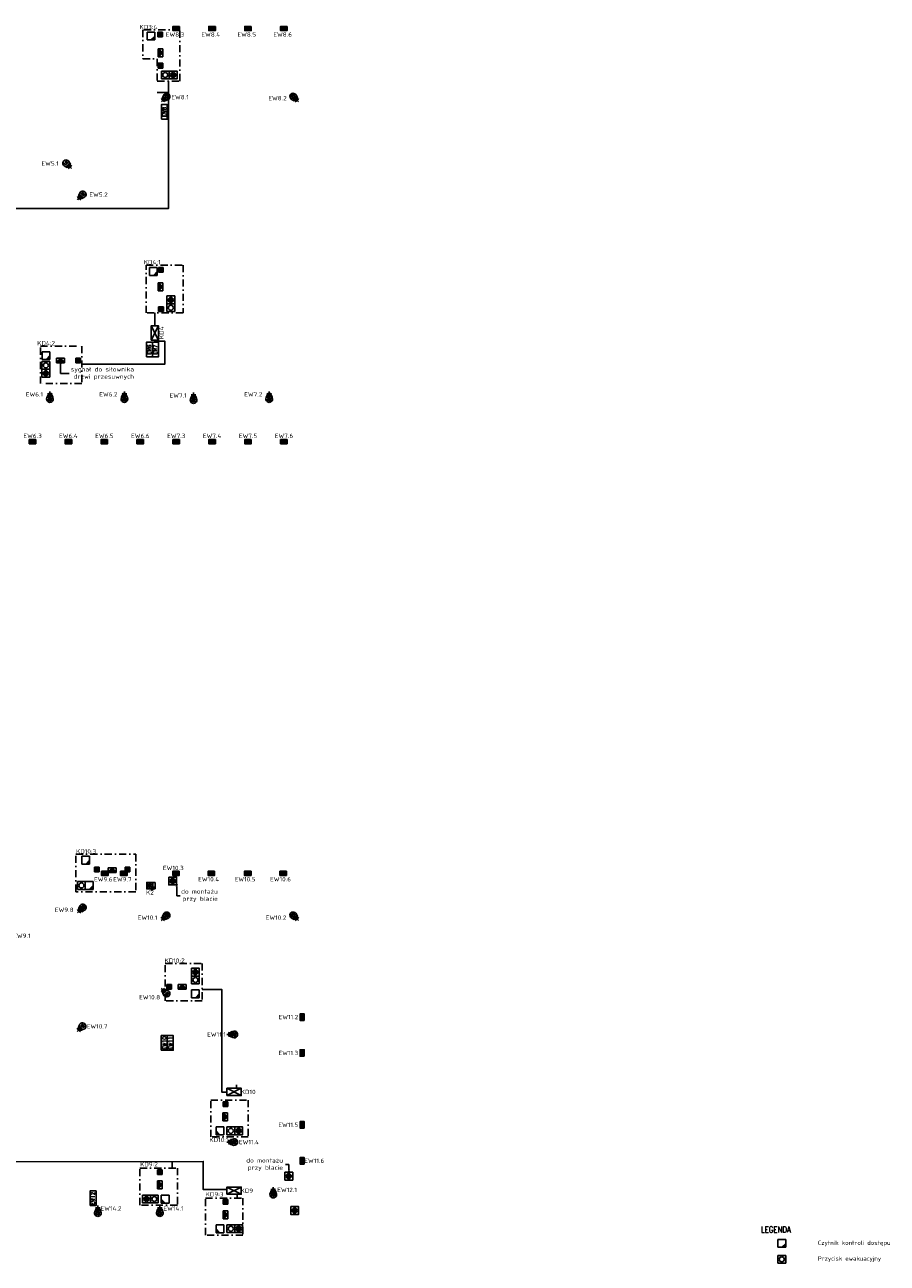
# Model space of a CAD drawing. Header units: millimetres. Extents: x 94562 to 148980, y -25377 to 3008.
# Tile 133 of 140: x 116959 to 120562, y -3807 to 1365. Entities that reach past the tile are written whole.
import ezdxf
from ezdxf import colors
from ezdxf.entities.mleader import LeaderData, LeaderLine
from ezdxf.enums import TextEntityAlignment as Align
from ezdxf.math import Vec2, Vec3

# ---------------------------------------------------------------- set-up
doc = ezdxf.new("R2010")
doc.units = ezdxf.units.MM
doc.linetypes.add('DASHDOT', pattern=[1, 0.5, -0.25, 0, -0.25])
for name, color, linetype in [('tt_opis', 30, 'Continuous'), ('tt_pomoc', 42, 'Continuous'), ('tt_symbole', 40, 'Continuous')]:
    doc.layers.add(name, color=color, linetype=linetype)
doc.styles.add('EL-OPIS', font='romans.shx', dxfattribs={"width": 0.85})
doc.styles.add('iso', font='isocpeur.ttf', dxfattribs={"width": 1.2})
doc.styles.add('TXT', font='romans.shx', dxfattribs={"width": 0.85})

# ---------------------------------------------------------------- blocks, each defined once
blk = doc.blocks.new('CZYTNIK KONTROLI DOSTĘPU')
blk.add_hatch(color=256).paths.add_polyline_path([(18, 18), (0, 0), (18, 0)])
at = {"linetype": 'Continuous'}
for p, q in [((-18, 36), (-18, 0)), ((18, 36), (-18, 36)), ((-18, 0), (18, 0)), ((18, 18), (0, 0)), ((18, 0), (18, 36))]:
    blk.add_line(p, q, dxfattribs=at)
blk = doc.blocks.new('PRZYCISK EWAKUACYJNY')
for p, q in [((-18, 0), (-18, 36)), ((-18, 36), (18, 36)), ((18, 0), (-18, 0)), ((18, 36), (18, 0))]:
    blk.add_line(p, q)
blk.add_circle((0, 18), 11.5)
blk = doc.blocks.new('PRZYCISK WYJŚCIA')
h = blk.add_hatch(color=256)
h.dxf.hatch_style = 1
edge = h.paths.add_edge_path()
edge.add_arc((0, 18), 11.5, 0, 360)
blk.add_lwpolyline([(-18, 36), (18, 36), (18, 0), (-18, 0)], close=True)
blk.add_circle((0, 18), 11.5)
blk = doc.blocks.new('KONTAKTRON')
blk.add_hatch(color=256).paths.add_polyline_path([(-10.8, 0), (10.8, 0), (10.8, 21.6), (-10.8, 21.6)])
for p, q in [((10.8, 21.6), (-10.8, 21.6)), ((-10.8, 21.6), (-10.8, 0)), ((-10.8, 0), (10.8, 0)), ((10.8, 0), (10.8, 21.6))]:
    blk.add_line(p, q)
blk = doc.blocks.new('ELEKTROZACZEP')
h = blk.add_hatch(color=256)
h.dxf.hatch_style = 1
edge = h.paths.add_edge_path()
edge.add_line((18.3, 10.8), (0, -10.8))
edge.add_line((0, -10.8), (36.7, -10.8))
edge.add_line((36.7, -10.8), (18.3, 10.8))
for p, q in [((0, 10.8), (21.6, 10.8)), ((18.3, 10.8), (0, -10.8)), ((36.7, 10.8), (0, 10.8)), ((0, 10.8), (0, -10.8)), ((18.3, 10.8), (36.7, -10.8)), ((36.7, -10.8), (36.7, 10.8)), ((36.7, 10.8), (36.7, -10.8)), ((36.7, -10.8), (36.7, 10.8)), ((0, -10.8), (36.7, -10.8))]:
    blk.add_line(p, q)
blk = doc.blocks.new('_Dot')
at = {"color": 0, "linetype": 'ByBlock', "lineweight": -2}
blk.add_line((-0.5, 0), (-1, 0), dxfattribs=at)
at = {"color": 0, "linetype": 'ByBlock', "const_width": 0.5}
blk.add_lwpolyline([(-0.25, 0, 1), (0.25, 0, 1)], format="xyb", close=True, dxfattribs=at)
blk = doc.blocks.new('SKD')
at = {"layer": 'tt_symbole'}
blk.add_lwpolyline([(-60, 0), (0, 0), (0, 30), (-60, 30)], close=True, dxfattribs=at)
for points in [[(-60, 30), (0, 0)], [(-60, 0), (0, 30)]]:
    blk.add_lwpolyline(points, dxfattribs=at)
blk = doc.blocks.new('SYM_ALM kontaktron')
at = {"layer": 'tt_symbole', "transparency": 33554687}
for points in [[(-2.6, -14.2), (-2.6, 14.2), (-9.1, 14.2), (-9.1, -14.2)], [(9.1, -14.2), (9.1, 14.2), (2.6, 14.2), (2.6, -14.2)]]:
    blk.add_hatch(color=256, dxfattribs=at).paths.add_polyline_path(points)
at = {"layer": 'tt_symbole'}
blk.add_lwpolyline([(-9.1, 14.2), (9.1, 14.2), (9.1, -14.2), (-9.1, -14.2)], close=True, dxfattribs=at)
for points in [[(-2.6, 14.2), (-2.6, -14.2)], [(2.6, 14.2), (2.6, -14.2)]]:
    blk.add_lwpolyline(points, dxfattribs=at)
blk = doc.blocks.new('SYM_ALM czujka zbicia')
at = {"layer": 'tt_symbole'}
for p, q in [((8.9, 1.7), (17.3, 1.7)), ((13.1, 5.2), (13.1, -5.2)), ((8.9, -1.7), (17.3, -1.7))]:
    blk.add_line(p, q, dxfattribs=at)
for points in [[(0, 0), (8.6, 0)], [(8.9, 5.2), (25.6, 12.7)], [(28, 2.4), (24.5, 5.8)], [(25.4, 5), (27.6, -6.5)], [(29.7, 4.2), (29.7, 8.5), (28.6, 7.4), (27, 9)], [(31.5, 5.9), (35, 2.4), (35, -2.6), (31.5, -6.1), (28, -2.6), (28, 2.4), (31.5, 5.9)], [(33.3, 4.2), (37.2, 8.1)], [(35, -0.1), (38.9, -0.1), (42.3, 3.3)], [(35.2, 6.1), (35.2, 8.1)], [(35.2, 6.1), (38.2, 6.1)], [(35.5, -4.4), (38.8, 3.6)], [(8.9, -5.2), (25.6, -12.7)], [(28, -2.6), (23.2, -2.6)], [(29.7, -4.4), (25.6, -8.5)], [(31.5, -6.1), (34.6, -9.3)], [(33.3, -4.4), (37.7, -4.4), (40.1, -6.8)], [(34.1, -8.8), (36, -8.8)]]:
    blk.add_lwpolyline(points, dxfattribs=at)
blk.add_lwpolyline([(8.9, 5.2), (17.3, 5.2), (17.3, -5.2), (8.9, -5.2)], close=True, dxfattribs=at)
for centre, radius, start, end in [((45.3, 0), 36.7, 164.7657, 195.2343), ((-8, 0), 29.1, 332.915, 27.085), ((31.3, 0), 13.9, 245.7911, 114.2089)]:
    blk.add_arc(centre, radius, start, end, dxfattribs=at)
blk = doc.blocks.new('SYM_ALM czujka PIR+MW')
at = {"layer": 'tt_symbole'}
for p, q in [((8.9, 1.7), (17.3, 1.7)), ((13.1, 5.2), (13.1, -5.2)), ((8.9, -1.7), (17.3, -1.7))]:
    blk.add_line(p, q, dxfattribs=at)
for points in [[(0, 0), (8.6, 0)], [(8.9, 5.2), (25.6, 12.7)], [(25.3, 4.9), (39.7, 7)], [(25.7, 0), (40.2, 0)], [(8.9, -5.2), (25.6, -12.7)], [(25.3, -4.9), (39.7, -7)]]:
    blk.add_lwpolyline(points, dxfattribs=at)
blk.add_lwpolyline([(8.9, 5.2), (17.3, 5.2), (17.3, -5.2), (8.9, -5.2)], close=True, dxfattribs=at)
for centre, radius, start, end in [((45.3, 0), 36.7, 164.7657, 195.2343), ((-8, 0), 29.1, 332.915, 27.085), ((31.3, 0), 13.9, 245.7911, 114.2089)]:
    blk.add_arc(centre, radius, start, end, dxfattribs=at)
blk = doc.blocks.new('ekspander')
at = {"layer": 'tt_symbole'}
blk.add_lwpolyline([(122947.9, -4172.3), (123009.1, -4172.3), (123009.1, -4197.3), (122947.9, -4197.3)], close=True, dxfattribs=at)
at = {"layer": 'tt_symbole', "style": 'TXT'}
blk.add_attdef('EW', text='', height=15, rotation=359.9919, dxfattribs=at).set_placement((122978.4, -4184.8), align=Align.MIDDLE_CENTER)
blk = doc.blocks.new('SYM_ALM manip z czyt kart')
blk.add_line((13.6, 35.8), (13.6, 32.5))
for points in [[(-13.6, 35.8), (13.6, 35.8)], [(13.6, 17.9), (13.6, 0), (-13.6, 0), (-13.6, 35.8)], [(-11.6, 25.9), (4, 25.9)], [(11.6, 17.9), (11.6, 2), (-11.6, 2), (-11.6, 25.9)], [(-11.6, 17.9), (1.3, 17.9)], [(-11.6, 10), (11.6, 10)], [(-4, 2), (-4, 25.9)], [(4, 2), (4, 15.3)]]:
    blk.add_lwpolyline(points)
blk.add_circle((4, 17.9), 2.64)
for radius in [14.6, 10.6, 6.27]:
    blk.add_arc((4, 17.9), radius, 0, 90)

msp = doc.modelspace()

# ---------------------------------------------------------------- linework, layer by layer
at = {"layer": 'tt_opis', "linetype": 'DASHDOT', "ltscale": 60}
msp.add_lwpolyline([(117452.8, 1343.7), (117452.8, 1222.2), (117513.2, 1222.2), (117513.2, 1129.9), (117607.1, 1129.9), (117607.1, 1343.7), (117452.8, 1343.7)], dxfattribs=at)
for points in [[(117466.4, 361.6), (117620.7, 361.6), (117620.7, 161.5), (117466.4, 161.5)], [(117025.1, 23.2), (117197.4, 23.2), (117197.4, -133.4), (117025.1, -133.4)], [(117173, -2099), (117423.1, -2099), (117423.1, -2255.6), (117173, -2255.6)], [(117546.1, -2555.3), (117700.4, -2555.3), (117700.4, -2711.9), (117546.1, -2711.9)], [(117892.8, -3125.6), (117892.8, -3279.9), (117736.2, -3279.9), (117736.2, -3125.6)], [(117596.8, -3409.8), (117596.8, -3564.2), (117440.1, -3564.2), (117440.1, -3409.8)], [(117871, -3535.2), (117871, -3689.5), (117714.3, -3689.5), (117714.3, -3535.2)]]:
    msp.add_lwpolyline(points, close=True, dxfattribs=at)
at = {"layer": 'tt_pomoc'}
for points in [[(117560.1, 1129.9), (117560.1, 598.2), (116651.9, 598.2), (116651.9, 704.3), (116524.7, 704.3)], [(117513.2, 1082.2), (117560.1, 1082.2)], [(117502.5, 108.3), (117502.5, 161.5)], [(117700.4, -2664.2), (117782.7, -2664.2), (117782.5, -3092.4), (117782.5, -3092.4), (117782.5, -3092.4), (117803.9, -3092.4)], [(117843.9, -3062.6), (117843.9, -3076.7)], [(116867.5, -3383.1), (117705.1, -3382.3), (117705.1, -3499.6), (117803.9, -3499.6)], [(117575.9, -3382.3), (117575.9, -3409.8)], [(117847, -3520.2), (117847, -3535.2)]]:
    msp.add_lwpolyline(points, dxfattribs=at)
at = {"layer": 'tt_symbole'}
msp.add_lwpolyline([(117197.4, -52), (117545, -52), (117545, 43.3), (117502.4, 43.3), (117502.4, 48.3)], dxfattribs=at)

# ---------------------------------------------------------------- block references
at = {"layer": 'tt_opis', "rotation": 90}
msp.add_blockref('SKD', (117517.5, 108.3), dxfattribs=at)
at = {"layer": 'tt_opis'}
for p in [(117863.9, -3106.7), (117863.9, -3519.2)]:
    msp.add_blockref('SKD', p, dxfattribs=at)
at = {"layer": 'tt_symbole', "color": 1, "xscale": 0.96, "yscale": 0.96, "zscale": 0.96}
for p, rotation in [((117592.1, 1349.6), 270), ((117742, 1349.6), 270), ((117892, 1349.6), 270), ((118041.9, 1349.6), 270), ((116991.8, -376), 270), ((117141.8, -376), 270), ((117291.9, -376), 270), ((117441.9, -376), 270), ((117591.8, -376), 270), ((117742, -376), 270), ((117892, -376), 270), ((118041.8, -376), 270), ((117293.9, -2179.2), 270), ((117373.6, -2179.2), 270), ((117591, -2178.9), 270), ((117739, -2178.9), 270), ((117891, -2178.9), 270), ((118039, -2178.9), 270), ((118118.4, -2779.4), 180), ((118118.4, -2929.4), 180), ((118118.4, -3229.4), 180), ((118118.4, -3379.4), 180)]:
    msp.add_blockref('SYM_ALM kontaktron', p, dxfattribs=dict(at, rotation=rotation))
at = {"layer": 'tt_symbole', "xscale": 0.9100000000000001, "yscale": 0.9100000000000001, "zscale": 0.9100000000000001}
for name, p in [('CZYTNIK KONTROLI DOSTĘPU', (117486.5, 1301.5)), ('KONTAKTRON', (117525.6, 1314.6)), ('KONTAKTRON', (117526.1, 1184.3)), ('PRZYCISK EWAKUACYJNY', (117546.4, 1138.9)), ('PRZYCISK WYJŚCIA', (117579.1, 1138.9)), ('CZYTNIK KONTROLI DOSTĘPU', (117496.6, 318)), ('KONTAKTRON', (117528.4, 331.9)), ('PRZYCISK WYJŚCIA', (117569.8, 199.5)), ('KONTAKTRON', (117528.6, 166.8)), ('PRZYCISK EWAKUACYJNY', (117569.8, 166.8)), ('PRZYCISK EWAKUACYJNY', (117047.7, -74)), ('CZYTNIK KONTROLI DOSTĘPU', (117048.3, -33.2)), ('ELEKTROZACZEP', (117091.9, -37.1)), ('KONTAKTRON', (117182.4, -46.6)), ('PRZYCISK WYJŚCIA', (117047.7, -106.7)), ('CZYTNIK KONTROLI DOSTĘPU', (117214.1, -2140)), ('KONTAKTRON', (117260.9, -2172.1)), ('ELEKTROZACZEP', (117308.2, -2165.8)), ('KONTAKTRON', (117389, -2173.2)), ('PRZYCISK EWAKUACYJNY', (117196, -2245.9)), ('CZYTNIK KONTROLI DOSTĘPU', (117228.8, -2245.9)), ('PRZYCISK WYJŚCIA', (117577.6, -2227)), ('PRZYCISK WYJŚCIA', (117672.3, -2607.9)), ('PRZYCISK EWAKUACYJNY', (117672.3, -2640.7)), ('KONTAKTRON', (117562.5, -2662.1)), ('ELEKTROZACZEP', (117599.7, -2652.8)), ('CZYTNIK KONTROLI DOSTĘPU', (117672.3, -2698.4)), ('PRZYCISK WYJŚCIA', (117853, -3270.8)), ('PRZYCISK WYJŚCIA', (118062.3, -3460)), ('PRZYCISK WYJŚCIA', (117468, -3555.4)), ('PRZYCISK WYJŚCIA', (118086.8, -3603.4)), ('PRZYCISK WYJŚCIA', (117853, -3679.4)), ('CZYTNIK KONTROLI DOSTĘPU', (120121.7, -3740.7)), ('PRZYCISK EWAKUACYJNY', (120121.7, -3807.2))]:
    msp.add_blockref(name, p, dxfattribs=at)
at = {"layer": 'tt_symbole', "xscale": 0.9100000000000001, "yscale": 0.9100000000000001, "zscale": 0.9100000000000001, "rotation": 270}
for name, p in [('ELEKTROZACZEP', (117526, 1263.8)), ('ELEKTROZACZEP', (117526, 287.8)), ('KONTAKTRON', (117787.6, -3142.6)), ('ELEKTROZACZEP', (117796.4, -3179.7)), ('CZYTNIK KONTROLI DOSTĘPU', (117758.6, -3254.5)), ('PRZYCISK EWAKUACYJNY', (117803.9, -3254.5)), ('KONTAKTRON', (117513.3, -3426.5)), ('ELEKTROZACZEP', (117523.2, -3463.7)), ('PRZYCISK EWAKUACYJNY', (117484.4, -3539)), ('CZYTNIK KONTROLI DOSTĘPU', (117529.7, -3539.4)), ('KONTAKTRON', (117787.6, -3551)), ('ELEKTROZACZEP', (117797.5, -3588.2)), ('CZYTNIK KONTROLI DOSTĘPU', (117758.6, -3663.4)), ('PRZYCISK EWAKUACYJNY', (117803.9, -3663))]:
    msp.add_blockref(name, p, dxfattribs=at)
at = {"layer": 'tt_symbole'}
for name, p, rotation in [('SYM_ALM czujka zbicia', (117530, 1042.8), 44.99999999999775), ('SYM_ALM czujka zbicia', (118103.2, 1042.8), 134.9999999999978), ('SYM_ALM czujka PIR+MW', (117154.7, 764.3), 134.9999999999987), ('SYM_ALM czujka PIR+MW', (117179.7, 634.3), 44.99999999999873), ('SYM_ALM czujka zbicia', (117064.7, -166.7), 270), ('SYM_ALM czujka zbicia', (117375.6, -166.7), 270), ('SYM_ALM czujka zbicia', (117664.7, -171.2), 270), ('SYM_ALM czujka zbicia', (117980.6, -166.7), 270), ('SYM_ALM manip z czyt kart', (117468.8, -2230.3), 270), ('SYM_ALM czujka zbicia', (117179.7, -2343.7), 45.00000000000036), ('SYM_ALM czujka zbicia', (117529.7, -2376.3), 45.00000000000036), ('SYM_ALM czujka zbicia', (118103.2, -2376.3), 134.9999999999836), ('SYM_ALM czujka PIR+MW', (117529.7, -2659.2), 314.9999999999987), ('SYM_ALM czujka PIR+MW', (117178.7, -2839.2), 44.99999999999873), ('SYM_ALM czujka zbicia', (117997.6, -3489.2), 270), ('SYM_ALM czujka zbicia', (117264.9, -3566.6), 270), ('SYM_ALM czujka zbicia', (117523.7, -3566.6), 270)]:
    msp.add_blockref(name, p, dxfattribs=dict(at, rotation=rotation))
for p, rotation, values in [((113357.7, -121977.7), 90, {'EW': 'EW8'}), ((113295.2, -122970.2), 90, {'EW': 'EW6'}), ((113320.2, -122970.2), 90, {'EW': 'EW7'}), ((113357.4, -125865.5), 89.99999999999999, {'EW': 'EW10'}), ((113382.4, -125865.5), 89.99999999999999, {'EW': 'EW11'}), ((113060, -126514.5), 89.99999999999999, {'EW': 'EW12'})]:
    msp.add_blockref('ekspander', p, dxfattribs=dict(at, rotation=rotation)).add_auto_attribs(values)
for p in [(117803.5, -2851.7), (117803.4, -3301.3)]:
    msp.add_blockref('SYM_ALM czujka zbicia', p, dxfattribs=at)

# ---------------------------------------------------------------- texts
at = {"layer": 'tt_opis', "char_height": 18, "attachment_point": 6, "style": 'iso'}
for s, insert in [('KD3:4', (117513.5, 1355.6)), ('EW8.3', (117625.9, 1324.3)), ('EW8.4', (117775.8, 1324.3)), ('EW8.5', (117925.8, 1324.3)), ('EW8.6', (118075.7, 1324.3)), ('EW8.1', (117644.8, 1062.8)), ('EW8.2', (118053.9, 1058.3)), ('EW5.1', (117101.5, 785.6)), ('EW5.2', (117305.8, 655.6)), ('KD4:1', (117527.1, 373.6)), ('KD4:2', (117085.9, 35.2)), ('EW6.1', (117036.1, -178.4)), ('EW6.2', (117347, -178.4)), ('EW7.1', (117636.1, -182.9)), ('EW7.2', (117952, -178.4)), ('EW6.3', (117030.6, -351.9)), ('EW6.4', (117180.5, -351.9)), ('EW6.5', (117330.7, -351.9)), ('EW6.6', (117480.7, -351.9)), ('EW7.3', (117630.5, -351.9)), ('EW7.4', (117780.7, -351.9)), ('EW7.5', (117930.7, -351.9)), ('EW7.6', (118080.6, -351.9)), ('KD10:3', (117258, -2087)), ('EW10.3', (117623.4, -2156.4)), ('EW9.6', (117326.3, -2203.7)), ('EW9.7', (117406, -2203.7)), ('EW10.4', (117771.4, -2203.5)), ('EW10.5', (117923.4, -2203.5)), ('EW10.6', (118071.4, -2203.5)), ('K2', (117498.8, -2258.5)), ('EW9.8', (117163.4, -2331.2)), ('EW10.1', (117513.4, -2363.8)), ('EW10.2', (118052.1, -2363.8)), ('EW9.1', (116983.8, -2439.7)), ('KD10:2', (117627.3, -2543.3)), ('EW10.8', (117524.9, -2696.2)), ('EW11.2', (118102, -2779.1)), ('EW10.7', (117304.8, -2817.9)), ('EW11.1', (117799.6, -2851.6)), ('EW11.3', (118102, -2929.2)), ('KD10', (117923.9, -3091.8)), ('EW11.5', (118102, -3229.2)), ('KD10:1', (117810.4, -3292)), ('EW11.4', (117937.7, -3301.2)), ('KD9:2', (117515.4, -3394.1)), ('EW11.6', (118210.5, -3379.2)), ('KD9:3', (117789.7, -3519.5)), ('KD9', (117913.3, -3504.3)), ('EW12.1', (118096.4, -3500.9)), ('EW14.2', (117363.6, -3578.3)), ('EW14.1', (117622.4, -3578.3))]:
    msp.add_mtext_dynamic_manual_height_columns(s, width=40.013, gutter_width=12.5, heights=[0], dxfattribs=dict(at, insert=insert))
at = {"layer": 'tt_opis', "insert": (117530.4, 105.1), "char_height": 18, "attachment_point": 6, "rotation": 90, "style": 'iso'}
msp.add_mtext_dynamic_manual_height_columns('KD4', width=40.013, gutter_width=12.5, heights=[0], dxfattribs=at)
at = {"layer": 'tt_opis', "ltscale": 4, "attachment_point": 1, "style": 'EL-OPIS'}
for s, insert, char_height, width, rotation in [('LEGENDA', (120034.7, -3654), 25, 1452.108, 360), ('{\\fISOCPEUR|b0|i0|c238|p34;\\W1;Czytnik kontroli dostępu}', (120272.5, -3712.7), 18, 2031.738, 359.9995), ('{\\fISOCPEUR|b0|i0|c238|p34;\\W1;Przycisk ewakuacyjny}', (120272.5, -3778.5), 18, 2031.738, 359.9995)]:
    msp.add_mtext(s, dxfattribs=dict(at, insert=insert, char_height=char_height, width=width, rotation=rotation))

# ---------------------------------------------------------------- leaders
at = {"layer": 'tt_opis'}
ml = msp.add_multileader_mtext('Standard', dxfattribs=at)
ml.set_content('sygnał do siłownika \\Pdrzwi przesuwnych', color=256, style='iso')
ml.set_leader_properties()
ml.set_arrow_properties(name='DOT')
ml.build(insert=Vec2(0, 0))
ml.multileader.update_dxf_attribs({"text_left_attachment_type": 2, "text_right_attachment_type": 2, "dogleg_length": 15, "arrow_head_size": 10})
ctx = ml.context
ctx.base_point, ctx.char_height, ctx.arrow_head_size, ctx.landing_gap_size, ctx.plane_origin = Vec3(117144.3, -91.6), 18, 10, 10, Vec3(117109.5, 93)
ctx.left_attachment, ctx.right_attachment, ctx.text_align_type = 2, 2, 2
notes = []
notes.append((ctx, [(1, (1, 1, 0), (117109.2, -91.6), (1, 0), 35.2, [(0, [(117109, -48)], 0, [])])]))
ctx.mtext.insert, ctx.mtext.rotation, ctx.mtext.width, ctx.mtext.defined_height, ctx.mtext.alignment, ctx.mtext.flow_direction = Vec3(117415.7, -64.9), 6.283185, 368.023, 13.4, 3, 5
ml = msp.add_multileader_mtext('Standard', dxfattribs=at)
ml.set_content('do montażu \\Pprzy blacie', color=256, style='iso')
ml.set_leader_properties()
ml.set_arrow_properties(name='DOT')
ml.build(insert=Vec2(0, 0))
ml.multileader.update_dxf_attribs({"text_left_attachment_type": 2, "text_right_attachment_type": 2, "dogleg_length": 15, "arrow_head_size": 10})
ctx = ml.context
ctx.base_point, ctx.char_height, ctx.arrow_head_size, ctx.landing_gap_size, ctx.plane_origin = Vec3(117609.1, -2272.3), 18, 10, 10, Vec3(117594.5, -2014.3)
ctx.left_attachment, ctx.right_attachment, ctx.text_align_type = 2, 2, 2
notes.append((ctx, [(1, (1, 1, 0), (117594.1, -2272.3), (1, 0), 15, [(0, [(117594, -2227)], 0, [])])]))
ctx.mtext.insert, ctx.mtext.rotation, ctx.mtext.width, ctx.mtext.defined_height, ctx.mtext.alignment, ctx.mtext.flow_direction = Vec3(117766, -2245.6), 6.283185, 368.023, 13.4, 3, 5
ml = msp.add_multileader_mtext('Standard', dxfattribs=at)
ml.set_content('do montażu \\Pprzy blacie', color=256, style='iso')
ml.set_leader_properties()
ml.set_arrow_properties(name='DOT')
ml.build(insert=Vec2(0, 0))
ml.multileader.update_dxf_attribs({"text_left_attachment_type": 2, "text_right_attachment_type": 2, "dogleg_length": 15, "arrow_head_size": 10})
ctx = ml.context
ctx.base_point, ctx.char_height, ctx.arrow_head_size, ctx.landing_gap_size, ctx.plane_origin = Vec3(117881.3, -3395.4), 18, 10, 10, Vec3(118063.8, -3212.9)
ctx.left_attachment, ctx.right_attachment, ctx.text_align_type = 2, 2, 2
notes.append((ctx, [(0, (1, 1, 0), (118063.2, -3395.4), (-1, 0), 15, [(0, [(118063.3, -3425.5)], 0, [])])]))
ctx.mtext.insert, ctx.mtext.rotation, ctx.mtext.width, ctx.mtext.defined_height, ctx.mtext.alignment, ctx.mtext.flow_direction = Vec3(118038.2, -3368.7), 6.283185, 368.023, 13.4, 3, 5
for ctx, leaders in notes:
    for number, flags, end, landing, length, lines in leaders:
        leader = LeaderData()
        leader.index, (leader.has_last_leader_line, leader.has_dogleg_vector, leader.attachment_direction) = number, flags
        leader.last_leader_point, leader.dogleg_vector, leader.dogleg_length = Vec3(end), Vec3(landing), length
        for number, points, colour, breaks in lines:
            line = LeaderLine()
            line.index, line.vertices, line.color, line.breaks = number, Vec3.list(points), colors.encode_raw_color(colour), breaks
            leader.lines.append(line)
        ctx.leaders.append(leader)

doc.saveas('drawing.dxf')
